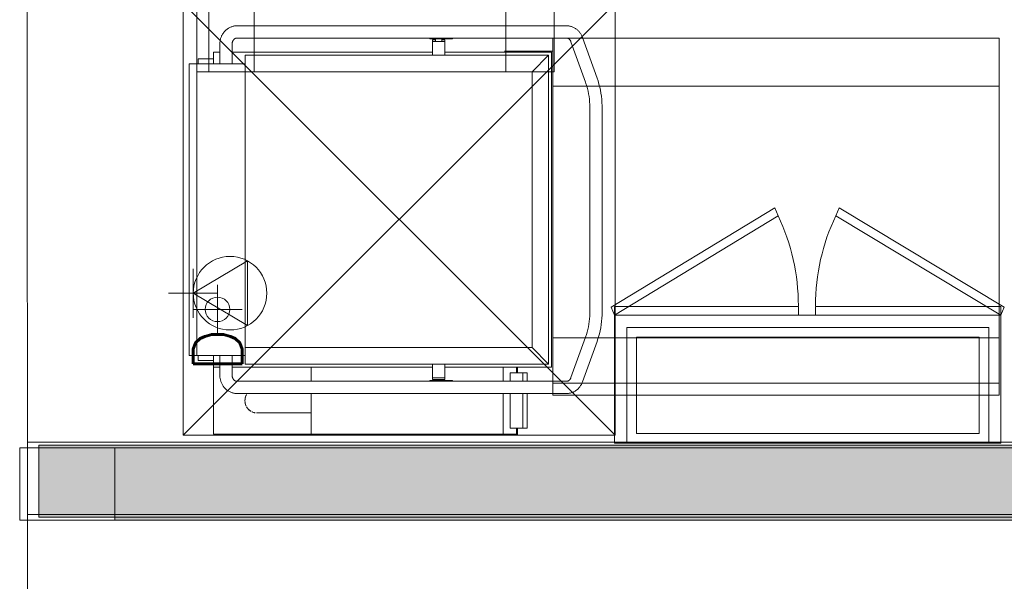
# Model space of a CAD drawing. Header units: millimetres. Extents: x -750 to 72845, y -24282 to 18874.
# Tile 91 of 154: x 63752 to 65796, y 10974 to 12141. Entities that reach past the tile are written whole.
import ezdxf

# ---------------------------------------------------------------- set-up
doc = ezdxf.new("R2010")
doc.units = ezdxf.units.MM
doc.header["$MEASUREMENT"] = 0
doc.layers.add('IRISH HOUSE_HYD AIRPORT_DRAINAGE LAYOUT 1$0$GREY SCALE', color=8, linetype='Continuous')
doc.layers.add('IRISH HOUSE_HYD AIRPORT_DRAINAGE LAYOUT 1$0$GREYSCALE', color=8, linetype='Continuous', lineweight=0)
doc.layers.add('M-MEP-ELPR-EQUIP', color=6, linetype='Continuous', lineweight=20)
doc.styles.add('IRISH HOUSE_HYD AIRPORT_DRAINAGE LAYOUT 1$0$SIMPLEX', font='SIMPLEX.shx', dxfattribs={"width": 0.7})

# ---------------------------------------------------------------- blocks, each defined once
blk = doc.blocks.new('IRISH HOUSE_HYD AIRPORT_DRAINAGE LAYOUT 1$0$FLOOR PLAN')
at = {"layer": 'IRISH HOUSE_HYD AIRPORT_DRAINAGE LAYOUT 1$0$GREYSCALE', "lineweight": 0, "ltscale": 0.25}
h = blk.add_hatch(color=8, dxfattribs=at)
h.dxf.hatch_style = 1
h.paths.add_polyline_path([(13791.6, 11256.6), (13791.6, 11107.1), (21063, 11107.1), (21063, 11256.6)])
h = blk.add_hatch(color=8, dxfattribs=at)
h.dxf.hatch_style = 1
h.paths.add_polyline_path([(13949.6, 11251.6), (13949.6, 11101.2), (21261.6, 11101.5), (21261.6, 11251.8)])
at = {"layer": 'IRISH HOUSE_HYD AIRPORT_DRAINAGE LAYOUT 1$0$GREYSCALE', "color": 8, "lineweight": 0}
for p, q in [((14119.2, 13241.3), (14119.2, 12032.3)), ((14144.3, 12032.3), (14144.2, 13241.3)), ((14238.5, 12032.3), (14238.5, 13241.3)), ((14760.8, 12032.4), (14760.7, 13241.3)), ((14861, 12032.4), (14861, 13241.4)), ((14858.4, 11360.9), (14858.4, 12102.7)), ((14858.4, 12102.7), (15785.4, 12102.7)), ((15785.4, 12102.7), (15785.4, 11360.9)), ((14858.7, 12075.3), (14758.4, 12075.3)), ((14119.2, 12032.3), (14861, 12032.4)), ((14119.2, 12032.3), (14144.3, 12032.3)), ((14144.3, 12032.3), (14238.5, 12032.3)), ((14858.4, 12002.5), (15785.4, 12002.5)), ((14858.4, 11386), (14858.4, 11480.2)), ((14858.4, 11480.2), (15785.4, 11480.2)), ((14858.4, 11360.9), (14858.4, 11386)), ((14858.4, 11386), (15785.4, 11386)), ((15785.4, 11360.9), (14858.4, 11360.9))]:
    blk.add_line(p, q, dxfattribs=at)
at = {"layer": 'IRISH HOUSE_HYD AIRPORT_DRAINAGE LAYOUT 1$0$GREYSCALE', "color": 8, "lineweight": 0, "ltscale": 0.25}
for p, q in [((13767.6, 12178.1), (13767.8, 9019.3)), ((14181.8, 12120.7), (14183, 12121.6)), ((14183, 12121.6), (14184.2, 12122.5)), ((14184.2, 12122.5), (14185.5, 12123.2)), ((14185.5, 12123.2), (14186.8, 12124)), ((14186.8, 12124), (14188.1, 12124.7)), ((14188.1, 12124.7), (14189.4, 12125.3)), ((14189.4, 12125.3), (14190.8, 12125.8)), ((14190.8, 12125.8), (14192.2, 12126.3)), ((14192.2, 12126.3), (14193.6, 12126.8)), ((14193.6, 12126.8), (14195, 12127.1)), ((14195, 12127.1), (14196.5, 12127.5)), ((14196.5, 12127.5), (14197.9, 12127.7)), ((14197.9, 12127.7), (14199.4, 12127.9)), ((14199.4, 12127.9), (14200.9, 12128)), ((14200.9, 12128), (14202.3, 12128.1)), ((14202.3, 12128.1), (14202.7, 12128.1)), ((14202.7, 12128.1), (14887.1, 12128.1)), ((14887.1, 12128.1), (14888.6, 12128)), ((14888.6, 12128), (14890, 12127.9)), ((14890, 12127.9), (14891.5, 12127.8)), ((14891.5, 12127.8), (14893, 12127.5)), ((14893, 12127.5), (14894.4, 12127.2)), ((14894.4, 12127.2), (14895.9, 12126.9)), ((14895.9, 12126.9), (14897.3, 12126.5)), ((14897.3, 12126.5), (14898.7, 12126)), ((14898.7, 12126), (14900, 12125.4)), ((14900, 12125.4), (14901.4, 12124.8)), ((14901.4, 12124.8), (14902.7, 12124.2)), ((14902.7, 12124.2), (14904, 12123.5)), ((14904, 12123.5), (14905.3, 12122.7)), ((14905.3, 12122.7), (14906.5, 12121.9)), ((14906.5, 12121.9), (14907.7, 12121)), ((14168.5, 12100.1), (14168.9, 12101.5)), ((14168.9, 12101.5), (14169.4, 12102.9)), ((14169.4, 12102.9), (14169.9, 12104.3)), ((14169.9, 12104.3), (14170.4, 12105.7)), ((14170.4, 12105.7), (14171, 12107)), ((14171, 12107), (14171.6, 12108.3)), ((14171.6, 12108.3), (14172.3, 12109.6)), ((14172.3, 12109.6), (14173.1, 12110.9)), ((14173.1, 12110.9), (14173.9, 12112.1)), ((14173.9, 12112.1), (14174.7, 12113.3)), ((14174.7, 12113.3), (14175.6, 12114.5)), ((14175.6, 12114.5), (14176.5, 12115.7)), ((14176.5, 12115.7), (14177.5, 12116.8)), ((14177.5, 12116.8), (14178.5, 12117.8)), ((14178.5, 12117.8), (14179.6, 12118.8)), ((14179.6, 12118.8), (14180.7, 12119.8)), ((14180.7, 12119.8), (14181.8, 12120.7)), ((14197.6, 12100.8), (14197.3, 12100.5)), ((14198, 12101), (14197.6, 12100.8)), ((14198.3, 12101.2), (14198, 12101)), ((14198.6, 12101.4), (14198.3, 12101.2)), ((14199, 12101.6), (14198.6, 12101.4)), ((14199.3, 12101.8), (14199, 12101.6)), ((14199.7, 12102), (14199.3, 12101.8)), ((14200, 12102.1), (14199.7, 12102)), ((14200.3, 12102.2), (14200, 12102.1)), ((14200.7, 12102.3), (14200.3, 12102.2)), ((14201, 12102.4), (14200.7, 12102.3)), ((14201.4, 12102.5), (14201, 12102.4)), ((14201.7, 12102.5), (14201.4, 12102.5)), ((14202.1, 12102.6), (14201.7, 12102.5)), ((14202.4, 12102.6), (14202.1, 12102.6)), ((14202.7, 12102.6), (14202.4, 12102.6)), ((14887.1, 12102.6), (14202.7, 12102.6)), ((14602.9, 12101), (14602.9, 12102.6)), ((14603, 12101), (14605, 12101)), ((14605, 12101), (14616.4, 12101)), ((14615.1, 12095.3), (14615.1, 12101)), ((14616.4, 12102.6), (14616.4, 12101)), ((14616.4, 12101), (14650.5, 12101)), ((14627.8, 12101), (14627.8, 12095.3)), ((14650.5, 12101), (14650.5, 12102.6)), ((14887.3, 12102.6), (14887.1, 12102.6)), ((14887.7, 12102.6), (14887.3, 12102.6)), ((14888, 12102.5), (14887.7, 12102.6)), ((14888.4, 12102.5), (14888, 12102.5)), ((14888.7, 12102.4), (14888.4, 12102.5)), ((14889.1, 12102.3), (14888.7, 12102.4)), ((14889.4, 12102.2), (14889.1, 12102.3)), ((14889.7, 12102.1), (14889.4, 12102.2)), ((14890.1, 12102), (14889.7, 12102.1)), ((14890.4, 12101.8), (14890.1, 12102)), ((14890.8, 12101.7), (14890.4, 12101.8)), ((14891.1, 12101.5), (14890.8, 12101.7)), ((14891.5, 12101.3), (14891.1, 12101.5)), ((14891.8, 12101.1), (14891.5, 12101.3)), ((14892.1, 12100.8), (14891.8, 12101.1)), ((14892.5, 12100.6), (14892.1, 12100.8)), ((14907.7, 12121), (14908.8, 12120.1)), ((14908.8, 12120.1), (14909.9, 12119.1)), ((14909.9, 12119.1), (14911, 12118.1)), ((14911, 12118.1), (14912, 12117)), ((14912, 12117), (14913, 12116)), ((14913, 12116), (14914, 12114.8)), ((14914, 12114.8), (14914.9, 12113.7)), ((14914.9, 12113.7), (14915.7, 12112.5)), ((14915.7, 12112.5), (14916.5, 12111.2)), ((14916.5, 12111.2), (14917.3, 12110)), ((14917.3, 12110), (14918, 12108.7)), ((14918, 12108.7), (14918.7, 12107.4)), ((14918.7, 12107.4), (14919.3, 12106)), ((14919.3, 12106), (14919.8, 12104.7)), ((14919.8, 12104.7), (14920.2, 12103.6)), ((14920.2, 12103.6), (14950.3, 12019.6)), ((14167.2, 12089.9), (14167.3, 12091.3)), ((14167.2, 12049), (14167.2, 12089.9)), ((14167.3, 12092.8), (14167.5, 12094.3)), ((14167.3, 12091.3), (14167.3, 12092.8)), ((14167.5, 12094.3), (14167.7, 12095.7)), ((14167.7, 12095.7), (14167.9, 12097.2)), ((14167.9, 12097.2), (14168.2, 12098.6)), ((14168.2, 12098.6), (14168.5, 12100.1)), ((14192.8, 12091.7), (14192.7, 12091.1)), ((14192.7, 12091.1), (14192.7, 12090.6)), ((14192.7, 12090.6), (14192.7, 12090)), ((14192.7, 12090), (14192.7, 12089.9)), ((14192.7, 12089.9), (14192.7, 12049)), ((14192.9, 12092.3), (14192.8, 12091.7)), ((14193, 12092.8), (14192.9, 12092.3)), ((14193.1, 12093.3), (14193, 12092.8)), ((14193.2, 12093.9), (14193.1, 12093.3)), ((14193.4, 12094.4), (14193.2, 12093.9)), ((14193.5, 12094.9), (14193.4, 12094.4)), ((14193.7, 12095.4), (14193.5, 12094.9)), ((14193.9, 12095.9), (14193.7, 12095.4)), ((14194.1, 12096.4), (14193.9, 12095.9)), ((14194.4, 12096.8), (14194.1, 12096.4)), ((14194.6, 12097.3), (14194.4, 12096.8)), ((14194.9, 12097.7), (14194.6, 12097.3)), ((14195.1, 12098.1), (14194.9, 12097.7)), ((14195.4, 12098.5), (14195.1, 12098.1)), ((14195.7, 12098.9), (14195.4, 12098.5)), ((14196, 12099.3), (14195.7, 12098.9)), ((14196.3, 12099.6), (14196, 12099.3)), ((14196.6, 12099.9), (14196.3, 12099.6)), ((14197, 12100.2), (14196.6, 12099.9)), ((14197.3, 12100.5), (14197, 12100.2)), ((14608.7, 12098.8), (14608.7, 12095.3)), ((14608.7, 12098.8), (14615.1, 12098.8)), ((14608.7, 12095.3), (14608.7, 12094.9)), ((14615.1, 12095.3), (14608.7, 12095.3)), ((14608.7, 12094.9), (14608.7, 12067.3)), ((14615.1, 12095.3), (14627.8, 12095.3)), ((14627.8, 12098.8), (14634.2, 12098.8)), ((14634.2, 12095.3), (14627.8, 12095.3)), ((14634.2, 12095.3), (14634.2, 12098.8)), ((14634.2, 12094.9), (14634.2, 12095.3)), ((14634.2, 12067.3), (14634.2, 12094.9)), ((14892.8, 12100.3), (14892.5, 12100.6)), ((14893.1, 12100), (14892.8, 12100.3)), ((14893.4, 12099.7), (14893.1, 12100)), ((14893.7, 12099.3), (14893.4, 12099.7)), ((14894, 12099), (14893.7, 12099.3)), ((14894.3, 12098.6), (14894, 12099)), ((14894.6, 12098.2), (14894.3, 12098.6)), ((14894.9, 12097.8), (14894.6, 12098.2)), ((14895.2, 12097.4), (14894.9, 12097.8)), ((14895.4, 12096.9), (14895.2, 12097.4)), ((14895.6, 12096.5), (14895.4, 12096.9)), ((14895.9, 12096), (14895.6, 12096.5)), ((14896.1, 12095.5), (14895.9, 12096)), ((14896.2, 12095), (14896.1, 12095.5)), ((14926.3, 12011), (14896.2, 12095)), ((14154.2, 12049), (14154.2, 12073.2)), ((14154.2, 12073.2), (14167.3, 12073.2)), ((14192.7, 12073.2), (14608.7, 12073.2)), ((14219.5, 12066.8), (14849.8, 12066.8)), ((14219.5, 12066.8), (14219.5, 12032.3)), ((14849.8, 12066.8), (14219.5, 12066.8)), ((14608.7, 12067.3), (14608.7, 12066.8)), ((14634.2, 12073.2), (14856, 12073.2)), ((14634.2, 12066.8), (14634.2, 12067.3)), ((14815.3, 12032.3), (14849.8, 12066.8)), ((14849.8, 12066.8), (14849.8, 11425.5)), ((14849.8, 11425.5), (14849.8, 12066.8)), ((14856, 12073.2), (14856, 11419.1)), ((14103.3, 12044.5), (14103.3, 12049)), ((14104.9, 12049), (14103.3, 12049)), ((14103.3, 11447.8), (14103.3, 12044.5)), ((14118.1, 12049), (14104.9, 12049)), ((14119.7, 12049), (14118.1, 12049)), ((14119.7, 12049), (14119.7, 12044.5)), ((14218.6, 12049), (14119.7, 12049)), ((14119.7, 12044.5), (14119.7, 11447.8)), ((14122.3, 12059.2), (14122.3, 12049)), ((14122.3, 12059.2), (14154.2, 12059.2)), ((14219.5, 12049), (14218.6, 12049)), ((14815.3, 12032.3), (14219.5, 12032.3)), ((14219.5, 11459.9), (14219.5, 12032.3)), ((14815.3, 11459.9), (14815.3, 12032.3)), ((14950.3, 12019.6), (14952.3, 12013.5)), ((14927.2, 12008.4), (14926.3, 12011)), ((14928.9, 12003), (14927.2, 12008.4)), ((14930.4, 11997.6), (14928.9, 12003)), ((14952.3, 12013.5), (14954.2, 12007.2)), ((14954.2, 12007.2), (14955.8, 12000.9)), ((14955.8, 12000.9), (14957.2, 11994.5)), ((14931.7, 11992.2), (14930.4, 11997.6)), ((14932.8, 11986.7), (14931.7, 11992.2)), ((14933.7, 11981.1), (14932.8, 11986.7)), ((14934.4, 11975.5), (14933.7, 11981.1)), ((14957.2, 11994.5), (14958.4, 11988.1)), ((14958.4, 11988.1), (14959.3, 11981.6)), ((14959.3, 11981.6), (14960, 11975.1)), ((14934.9, 11969.9), (14934.4, 11975.5)), ((14935.2, 11964.3), (14934.9, 11969.9)), ((14935.3, 11958.6), (14935.2, 11964.3)), ((14935.3, 11533.7), (14935.3, 11958.6)), ((14960, 11975.1), (14960.5, 11968.5)), ((14960.5, 11968.5), (14960.8, 11962)), ((14960.8, 11962), (14960.8, 11958.6)), ((14960.8, 11958.6), (14960.8, 11533.7)), ((14112, 11572.6), (14225, 11639.6)), ((14225, 11639.6), (14225, 11505.5)), ((14112, 11623.5), (14112, 11521.6)), ((14162.4, 11589.9), (14162.4, 11488)), ((14061, 11572.6), (14162.9, 11572.6)), ((14112, 11572.6), (14225, 11505.5)), ((14111.5, 11539), (14213.4, 11539)), ((14935.1, 11525.1), (14935.3, 11530.8)), ((14935.3, 11530.8), (14935.3, 11533.7)), ((14960.8, 11533.7), (14960.7, 11527.1)), ((14932.3, 11502.8), (14933.3, 11508.3)), ((14933.3, 11508.3), (14934.1, 11513.9)), ((14934.1, 11513.9), (14934.7, 11519.5)), ((14934.7, 11519.5), (14935.1, 11525.1)), ((14959.7, 11514), (14958.9, 11507.5)), ((14960.3, 11520.6), (14959.7, 11514)), ((14960.7, 11527.1), (14960.3, 11520.6)), ((14928.1, 11486.5), (14929.7, 11491.8)), ((14929.7, 11491.8), (14931.1, 11497.3)), ((14931.1, 11497.3), (14932.3, 11502.8)), ((14955.1, 11488.3), (14953.3, 11482)), ((14956.6, 11494.6), (14955.1, 11488.3)), ((14957.9, 11501), (14956.6, 11494.6)), ((14958.9, 11507.5), (14957.9, 11501)), ((14896.2, 11397.2), (14926.3, 11481.2)), ((14950.3, 11472.6), (14920.2, 11388.7)), ((14926.3, 11481.2), (14928.1, 11486.5)), ((14951.4, 11475.8), (14950.3, 11472.6)), ((14953.3, 11482), (14951.4, 11475.8)), ((14103.3, 11443.3), (14103.3, 11447.8)), ((14119.7, 11447.8), (14119.7, 11443.3)), ((14219.5, 11459.9), (14219.5, 11425.5)), ((14219.5, 11459.9), (14815.3, 11459.9)), ((14815.3, 11459.9), (14849.8, 11425.5)), ((14103.3, 11443.3), (14104.9, 11443.3)), ((14104.9, 11443.3), (14118.1, 11443.3)), ((14118.1, 11443.3), (14119.7, 11443.3)), ((14119.7, 11443.3), (14218.6, 11443.3)), ((14122.3, 11443.3), (14122.3, 11433.1)), ((14154.2, 11433.1), (14122.3, 11433.1)), ((14154.2, 11419.1), (14154.2, 11443.3)), ((14167.2, 11402.4), (14167.2, 11443.3)), ((14192.7, 11443.3), (14192.7, 11402.4)), ((14218.6, 11443.3), (14219.5, 11443.3)), ((14167.3, 11419.1), (14154.2, 11419.1)), ((14154.2, 11419.1), (14154.2, 11280.4)), ((14608.7, 11419.1), (14192.7, 11419.1)), ((14849.8, 11425.5), (14219.5, 11425.5)), ((14849.8, 11425.5), (14219.5, 11425.5)), ((14356.9, 11389.7), (14356.9, 11419.1)), ((14608.7, 11425.5), (14608.7, 11425)), ((14608.7, 11425), (14608.7, 11397.4)), ((14634.2, 11425), (14634.2, 11425.5)), ((14634.2, 11397.4), (14634.2, 11425)), ((14856, 11419.1), (14634.2, 11419.1)), ((14755.3, 11389.7), (14755.3, 11419.1)), ((14770.2, 11406.9), (14770.2, 11389.7)), ((14771.4, 11406.9), (14770.2, 11406.9)), ((14796.6, 11406.9), (14771.4, 11406.9)), ((14783.4, 11406.9), (14783.4, 11419.1)), ((14785, 11419.1), (14785, 11406.9)), ((14805.3, 11406.9), (14796.6, 11406.9)), ((14796.6, 11406.9), (14796.6, 11389.7)), ((14805.3, 11389.7), (14805.3, 11406.9)), ((14167.2, 11402), (14167.2, 11402.4)), ((14167.3, 11400.5), (14167.2, 11402)), ((14167.4, 11399.1), (14167.3, 11400.5)), ((14167.5, 11397.6), (14167.4, 11399.1)), ((14167.7, 11396.1), (14167.5, 11397.6)), ((14168, 11394.7), (14167.7, 11396.1)), ((14168.3, 11393.2), (14168, 11394.7)), ((14168.6, 11391.8), (14168.3, 11393.2)), ((14169, 11390.4), (14168.6, 11391.8)), ((14169.5, 11389), (14169, 11390.4)), ((14170, 11387.6), (14169.5, 11389)), ((14170.6, 11386.3), (14170, 11387.6)), ((14171.2, 11384.9), (14170.6, 11386.3)), ((14192.7, 11402.4), (14192.7, 11401.8)), ((14192.7, 11401.8), (14192.7, 11401.3)), ((14192.7, 11401.3), (14192.8, 11400.7)), ((14192.8, 11400.7), (14192.9, 11400.2)), ((14192.9, 11400.2), (14192.9, 11399.6)), ((14192.9, 11399.6), (14193.1, 11399.1)), ((14193.1, 11399.1), (14193.2, 11398.5)), ((14193.2, 11398.5), (14193.3, 11398)), ((14193.3, 11398), (14193.5, 11397.5)), ((14193.5, 11397.5), (14193.7, 11397)), ((14193.7, 11397), (14193.9, 11396.5)), ((14193.9, 11396.5), (14194.1, 11396)), ((14194.1, 11396), (14194.3, 11395.6)), ((14194.3, 11395.6), (14194.5, 11395.1)), ((14194.5, 11395.1), (14194.8, 11394.7)), ((14194.8, 11394.7), (14195.1, 11394.3)), ((14195.1, 11394.3), (14195.3, 11393.9)), ((14195.3, 11393.9), (14195.6, 11393.5)), ((14195.6, 11393.5), (14195.9, 11393.1)), ((14195.9, 11393.1), (14196.2, 11392.8)), ((14196.2, 11392.8), (14196.6, 11392.4)), ((14196.6, 11392.4), (14196.9, 11392.1)), ((14196.9, 11392.1), (14197.2, 11391.8)), ((14197.2, 11391.8), (14197.5, 11391.6)), ((14197.5, 11391.6), (14197.9, 11391.3)), ((14197.9, 11391.3), (14198.2, 11391.1)), ((14198.2, 11391.1), (14198.5, 11390.9)), ((14198.5, 11390.9), (14198.9, 11390.7)), ((14198.9, 11390.7), (14199.2, 11390.5)), ((14199.2, 11390.5), (14199.6, 11390.3)), ((14199.6, 11390.3), (14199.9, 11390.2)), ((14199.9, 11390.2), (14200.3, 11390.1)), ((14200.3, 11390.1), (14200.6, 11390)), ((14200.6, 11390), (14200.9, 11389.9)), ((14200.9, 11389.9), (14201.3, 11389.8)), ((14201.3, 11389.8), (14201.6, 11389.8)), ((14201.6, 11389.8), (14202, 11389.7)), ((14202, 11389.7), (14202.3, 11389.7)), ((14202.3, 11389.7), (14202.6, 11389.7)), ((14202.6, 11389.7), (14202.7, 11389.7)), ((14202.7, 11389.7), (14887.1, 11389.7)), ((14602.9, 11389.7), (14602.9, 11391.3)), ((14605, 11391.3), (14603, 11391.3)), ((14616.4, 11391.3), (14605, 11391.3)), ((14608.7, 11397.4), (14608.7, 11396.9)), ((14608.7, 11393.5), (14608.7, 11394)), ((14608.8, 11393.5), (14608.8, 11396.9)), ((14634.2, 11396.9), (14608.8, 11396.9)), ((14608.8, 11393.5), (14634.2, 11393.5)), ((14615.1, 11391.3), (14615.1, 11393.5)), ((14650.5, 11391.3), (14616.4, 11391.3)), ((14616.4, 11391.3), (14616.4, 11389.7)), ((14627.8, 11393.5), (14627.8, 11391.3)), ((14634.2, 11396.9), (14634.2, 11397.4)), ((14634.2, 11396.9), (14634.2, 11393.5)), ((14650.5, 11389.7), (14650.5, 11391.3)), ((14887.1, 11389.7), (14887.4, 11389.7)), ((14887.4, 11389.7), (14887.8, 11389.7)), ((14887.8, 11389.7), (14888.1, 11389.7)), ((14888.1, 11389.7), (14888.5, 11389.8)), ((14888.5, 11389.8), (14888.8, 11389.9)), ((14888.8, 11389.9), (14889.1, 11390)), ((14889.1, 11390), (14889.5, 11390.1)), ((14889.5, 11390.1), (14889.8, 11390.2)), ((14889.8, 11390.2), (14890.2, 11390.3)), ((14890.2, 11390.3), (14890.5, 11390.5)), ((14890.5, 11390.5), (14890.9, 11390.6)), ((14890.9, 11390.6), (14891.2, 11390.8)), ((14891.2, 11390.8), (14891.5, 11391)), ((14891.5, 11391), (14891.9, 11391.3)), ((14891.9, 11391.3), (14892.2, 11391.5)), ((14892.2, 11391.5), (14892.5, 11391.8)), ((14892.5, 11391.8), (14892.9, 11392)), ((14892.9, 11392), (14893.2, 11392.4)), ((14893.2, 11392.4), (14893.5, 11392.7)), ((14893.5, 11392.7), (14893.8, 11393)), ((14893.8, 11393), (14894.1, 11393.4)), ((14894.1, 11393.4), (14894.4, 11393.7)), ((14894.4, 11393.7), (14894.7, 11394.1)), ((14894.7, 11394.1), (14895, 11394.6)), ((14895, 11394.6), (14895.2, 11395)), ((14895.2, 11395), (14895.5, 11395.4)), ((14895.5, 11395.4), (14895.7, 11395.9)), ((14895.7, 11395.9), (14895.9, 11396.4)), ((14895.9, 11396.4), (14896.1, 11396.9)), ((14896.1, 11396.9), (14896.2, 11397.2)), ((14919.1, 11385.9), (14918.5, 11384.6)), ((14919.7, 11387.3), (14919.1, 11385.9)), ((14920.2, 11388.7), (14919.7, 11387.3)), ((14171.8, 11383.6), (14171.2, 11384.9)), ((14172.5, 11382.3), (14171.8, 11383.6)), ((14173.3, 11381), (14172.5, 11382.3)), ((14174.1, 11379.8), (14173.3, 11381)), ((14175, 11378.6), (14174.1, 11379.8)), ((14175.8, 11377.4), (14175, 11378.6)), ((14176.8, 11376.3), (14175.8, 11377.4)), ((14177.8, 11375.2), (14176.8, 11376.3)), ((14178.8, 11374.2), (14177.8, 11375.2)), ((14179.9, 11373.2), (14178.8, 11374.2)), ((14181, 11372.2), (14179.9, 11373.2)), ((14182.1, 11371.3), (14181, 11372.2)), ((14183.3, 11370.4), (14182.1, 11371.3)), ((14184.6, 11369.6), (14183.3, 11370.4)), ((14185.8, 11368.8), (14184.6, 11369.6)), ((14187.1, 11368.1), (14185.8, 11368.8)), ((14188.4, 11367.4), (14187.1, 11368.1)), ((14189.8, 11366.8), (14188.4, 11367.4)), ((14191.2, 11366.3), (14189.8, 11366.8)), ((14192.6, 11365.8), (14191.2, 11366.3)), ((14194, 11365.4), (14192.6, 11365.8)), ((14195.4, 11365), (14194, 11365.4)), ((14196.9, 11364.7), (14195.4, 11365)), ((14894.1, 11365), (14892.6, 11364.7)), ((14895.5, 11365.3), (14894.1, 11365)), ((14896.9, 11365.7), (14895.5, 11365.3)), ((14898.3, 11366.2), (14896.9, 11365.7)), ((14899.7, 11366.7), (14898.3, 11366.2)), ((14901.1, 11367.3), (14899.7, 11366.7)), ((14902.4, 11367.9), (14901.1, 11367.3)), ((14903.7, 11368.6), (14902.4, 11367.9)), ((14905, 11369.4), (14903.7, 11368.6)), ((14906.2, 11370.2), (14905, 11369.4)), ((14907.4, 11371.1), (14906.2, 11370.2)), ((14908.6, 11372), (14907.4, 11371.1)), ((14909.7, 11372.9), (14908.6, 11372)), ((14910.8, 11373.9), (14909.7, 11372.9)), ((14911.8, 11375), (14910.8, 11373.9)), ((14912.8, 11376), (14911.8, 11375)), ((14913.8, 11377.2), (14912.8, 11376)), ((14914.7, 11378.3), (14913.8, 11377.2)), ((14915.5, 11379.5), (14914.7, 11378.3)), ((14916.3, 11380.7), (14915.5, 11379.5)), ((14917.1, 11382), (14916.3, 11380.7)), ((14917.8, 11383.3), (14917.1, 11382)), ((14918.5, 11384.6), (14917.8, 11383.3)), ((14198.3, 11364.5), (14196.9, 11364.7)), ((14199.8, 11364.3), (14198.3, 11364.5)), ((14201.3, 11364.2), (14199.8, 11364.3)), ((14202.7, 11364.2), (14201.3, 11364.2)), ((14887.1, 11364.2), (14202.7, 11364.2)), ((14356.9, 11279.6), (14356.9, 11364.2)), ((14755.3, 11279.6), (14755.3, 11364.2)), ((14770.2, 11364.2), (14770.2, 11292.3)), ((14796.6, 11364.2), (14796.6, 11292.3)), ((14805.3, 11292.3), (14805.3, 11364.2)), ((14888.2, 11364.2), (14887.1, 11364.2)), ((14889.7, 11364.3), (14888.2, 11364.2)), ((14891.2, 11364.5), (14889.7, 11364.3)), ((14892.6, 11364.7), (14891.2, 11364.5)), ((14242.1, 11324), (14242.2, 11324)), ((14244.9, 11323.9), (14244.8, 11323.9)), ((14244.8, 11323.9), (14244.8, 11323.9)), ((14245, 11323.9), (14244.9, 11323.9)), ((14245.2, 11323.9), (14245, 11323.9)), ((14245.4, 11323.9), (14245.2, 11323.9)), ((14245.7, 11323.9), (14245.4, 11323.9)), ((14246.1, 11323.9), (14245.7, 11323.9)), ((14246.5, 11323.9), (14246.1, 11323.9)), ((14247.1, 11323.9), (14246.5, 11323.9)), ((14247.6, 11323.9), (14247.1, 11323.9)), ((14248.3, 11323.9), (14247.6, 11323.9)), ((14249, 11323.9), (14248.3, 11323.9)), ((14249.7, 11323.9), (14249, 11323.9)), ((14250.5, 11323.9), (14249.7, 11323.9)), ((14251.4, 11323.9), (14250.5, 11323.9)), ((14252.3, 11323.9), (14251.4, 11323.9)), ((14253.3, 11323.9), (14252.3, 11323.9)), ((14254.4, 11323.9), (14253.3, 11323.9)), ((14255.4, 11323.9), (14254.4, 11323.9)), ((14256.6, 11323.9), (14255.4, 11323.9)), ((14257.8, 11323.9), (14256.6, 11323.9)), ((14259, 11323.9), (14257.8, 11323.9)), ((14260.3, 11323.9), (14259, 11323.9)), ((14261.6, 11323.9), (14260.3, 11323.9)), ((14262.9, 11323.9), (14261.6, 11323.9)), ((14264.3, 11323.9), (14262.9, 11323.9)), ((14265.8, 11323.9), (14264.3, 11323.9)), ((14267.2, 11323.9), (14265.8, 11323.9)), ((14268.7, 11323.9), (14267.2, 11323.9)), ((14270.2, 11323.9), (14268.7, 11323.9)), ((14271.8, 11323.9), (14270.2, 11323.9)), ((14273.4, 11323.9), (14271.8, 11323.9)), ((14275, 11323.9), (14273.4, 11323.9)), ((14276.6, 11323.9), (14275, 11323.9)), ((14278.2, 11323.9), (14276.6, 11323.9)), ((14279.8, 11323.9), (14278.2, 11323.9)), ((14281.5, 11323.9), (14279.8, 11323.9)), ((14283.2, 11323.9), (14281.5, 11323.9)), ((14284.8, 11323.9), (14283.2, 11323.9)), ((14286.5, 11323.9), (14284.8, 11323.9)), ((14356.9, 11323.9), (14286.5, 11323.9)), ((14770.2, 11292.3), (14771.4, 11292.3)), ((14771.4, 11292.3), (14796.6, 11292.3)), ((14783.4, 11279.6), (14783.4, 11292.3)), ((14785, 11292.3), (14785, 11278.8)), ((14796.6, 11292.3), (14805.3, 11292.3)), ((13767.9, 11263.2), (21062, 11263.2)), ((13767.9, 11113.2), (13767.9, 11263.2)), ((14154.2, 11280.4), (14154.2, 11279.6)), ((14356.9, 11279.6), (14154.2, 11279.6)), ((14356.9, 11279.6), (14755.3, 11279.6)), ((14755.3, 11279.6), (14781.6, 11279.6)), ((14773.3, 11278.8), (14773.3, 11279.6)), ((14784.2, 11278), (14774, 11278)), ((14781.6, 11279.6), (14783.4, 11279.6)), ((21363.6, 11251.6), (13751.8, 11251.6)), ((13751.8, 11251.6), (21363.9, 11251.6)), ((13751.8, 11101.2), (13751.8, 11251.6)), ((13791.6, 11256.6), (21063, 11256.6)), ((13791.6, 11107.1), (13791.6, 11256.6)), ((13949.6, 11251.6), (21261.6, 11251.8)), ((13949.6, 11101.2), (13949.6, 11251.6)), ((21363.9, 11101.2), (13751.8, 11101.2)), ((21062, 11113.2), (13767.9, 11113.2)), ((21063, 11107.1), (13791.6, 11107.1)), ((21261.6, 11101.5), (13949.6, 11101.2))]:
    blk.add_line(p, q, dxfattribs=at)
at = {"layer": 'IRISH HOUSE_HYD AIRPORT_DRAINAGE LAYOUT 1$0$GREYSCALE', "color": 8, "lineweight": 0, "ltscale": 125}
for p, q in [((14091, 12174.4), (14091, 11277.5)), ((14987.7, 12174.4), (14091, 11277.5)), ((14091, 12174.4), (14987.7, 11277.5)), ((14987.7, 11277.5), (14987.7, 12174.4)), ((14091, 11277.5), (14987.7, 11277.5))]:
    blk.add_line(p, q, dxfattribs=at)
at = {"layer": 'IRISH HOUSE_HYD AIRPORT_DRAINAGE LAYOUT 1$0$GREYSCALE', "color": 8, "lineweight": 0, "ltscale": 8}
for p, q in [((14979.8, 11543.3), (15319.2, 11750)), ((15326.2, 11733.4), (14986.8, 11526.7)), ((15319.2, 11750), (15326.2, 11733.4)), ((15452.8, 11750.1), (15445.8, 11733.5)), ((15445.8, 11733.5), (15788.7, 11526.7)), ((15795.8, 11543.3), (15452.8, 11750.1)), ((14986.8, 11526.7), (14979.8, 11543.3)), ((15788.7, 11526.7), (15795.8, 11543.3))]:
    blk.add_line(p, q, dxfattribs=at)
at = {"layer": 'IRISH HOUSE_HYD AIRPORT_DRAINAGE LAYOUT 1$0$GREYSCALE', "color": 8, "lineweight": 0, "ltscale": 0.125}
for p, q in [((14986.8, 11526.7), (14986.8, 11544.7)), ((14986.8, 11544.7), (15368.2, 11544.7)), ((15368.2, 11544.7), (15368.2, 11526.7)), ((15788.7, 11544.7), (15403.9, 11544.7)), ((15403.9, 11544.7), (15403.9, 11526.7)), ((15788.7, 11526.7), (15788.7, 11544.7)), ((15368.2, 11526.7), (14986.8, 11526.7)), ((15403.9, 11526.7), (15788.7, 11526.7))]:
    blk.add_line(p, q, dxfattribs=at)
at = {"layer": 'IRISH HOUSE_HYD AIRPORT_DRAINAGE LAYOUT 1$0$GREYSCALE', "color": 8, "lineweight": 0, "ltscale": 10}
for p, q in [((14986.8, 11261.1), (14986.8, 11526.7)), ((14986.8, 11526.7), (15788.7, 11526.7)), ((15788.7, 11526.7), (15788.7, 11261.1)), ((15011.9, 11261.1), (15011.9, 11501.6)), ((15011.9, 11501.6), (15763.7, 11501.6)), ((15763.7, 11501.6), (15763.7, 11261.1)), ((15031.9, 11281.1), (15031.9, 11481.6)), ((15031.9, 11481.6), (15743.6, 11481.6)), ((15743.6, 11481.6), (15743.6, 11281.1)), ((15743.6, 11281.1), (15031.9, 11281.1)), ((15788.7, 11261.1), (14986.8, 11261.1)), ((15763.7, 11261.1), (15011.9, 11261.1))]:
    blk.add_line(p, q, dxfattribs=at)
at = {"layer": 'IRISH HOUSE_HYD AIRPORT_DRAINAGE LAYOUT 1$0$GREYSCALE', "color": 8, "lineweight": 0, "ltscale": 0.25}
for centre, radius in [((14188.4, 11572.6), 76.4), ((14162.4, 11539), 25.5)]:
    blk.add_circle(centre, radius, dxfattribs=at)
at = {"layer": 'IRISH HOUSE_HYD AIRPORT_DRAINAGE LAYOUT 1$0$GREYSCALE', "color": 8, "lineweight": 0, "ltscale": 0.125}
for centre, start, end in [((14932.2, 11546.7), 0, 25.3475), ((15840, 11546.7), 154.6525, 180)]:
    blk.add_arc(centre, 436.1, start, end, dxfattribs=at)
at = {"layer": 'IRISH HOUSE_HYD AIRPORT_DRAINAGE LAYOUT 1$0$GREYSCALE', "color": 8, "lineweight": 0, "ltscale": 0.25}
for centre, radius, start, end in [((14244.8, 11349.3), 25.5, 150, 180), ((14244.8, 11349.3), 25.5, 180, 195), ((14244.8, 11349.3), 25.5, 172.6662, 174.9972), ((14244.8, 11349.3), 25.5, 185.0028, 187.1009), ((14244.8, 11349.3), 25.5, 164.979, 169.9885), ((14244.8, 11349.3), 25.5, 190.0115, 195.021), ((14244.8, 11349.3), 25.5, 159.9736, 164.7435), ((14244.8, 11349.3), 25.5, 154.9783, 157.3338), ((14244.8, 11349.3), 25.5, 144.2594, 144.445), ((14244.8, 11349.3), 25.5, 195.4894, 200.0264), ((14244.8, 11349.3), 25.5, 200, 205), ((14244.8, 11349.3), 25.5, 202.6662, 205.0217), ((14244.8, 11349.3), 25.5, 210, 220), ((14244.8, 11349.3), 25.5, 215.0288, 217.3338), ((14244.8, 11349.3), 25.5, 220.3727, 224.9214), ((14244.8, 11349.3), 25.5, 225, 240), ((14244.8, 11349.3), 25.5, 225.2661, 229.943), ((14244.8, 11349.3), 25.5, 232.6662, 234.9712), ((14244.8, 11349.3), 25.5, 245, 255), ((14244.8, 11349.3), 25.5, 244.9783, 247.3338), ((14244.8, 11349.3), 25.5, 249.9736, 254.979), ((14244.8, 11349.3), 25.5, 255.322, 259.9885), ((14244.8, 11349.3), 25.5, 265, 267.2017), ((14774, 11278.8), 0.796, 180, 270), ((14784.2, 11278.8), 0.796, 270, 0)]:
    blk.add_arc(centre, radius, start, end, dxfattribs=at)
at = {"layer": 'IRISH HOUSE_HYD AIRPORT_DRAINAGE LAYOUT 1$0$GREYSCALE', "color": 8, "lineweight": 0, "ltscale": 0.25, "style": 'IRISH HOUSE_HYD AIRPORT_DRAINAGE LAYOUT 1$0$SIMPLEX'}
blk.add_text('D', height=101.8, rotation=90, dxfattribs=at).set_placement((14213.4, 11408.4))
blk = doc.blocks.new('IRISH HOUSE_HYD AIRPORT_DRAINAGE LAYOUT 1')
at = {"layer": 'IRISH HOUSE_HYD AIRPORT_DRAINAGE LAYOUT 1$0$GREY SCALE'}
blk.add_blockref('IRISH HOUSE_HYD AIRPORT_DRAINAGE LAYOUT 1$0$FLOOR PLAN', (0, 0), dxfattribs=at)

msp = doc.modelspace()

# ---------------------------------------------------------------- block references
at = {"layer": 'M-MEP-ELPR-EQUIP'}
msp.add_blockref('IRISH HOUSE_HYD AIRPORT_DRAINAGE LAYOUT 1', (50000, 0), dxfattribs=at)

doc.saveas('drawing.dxf')
